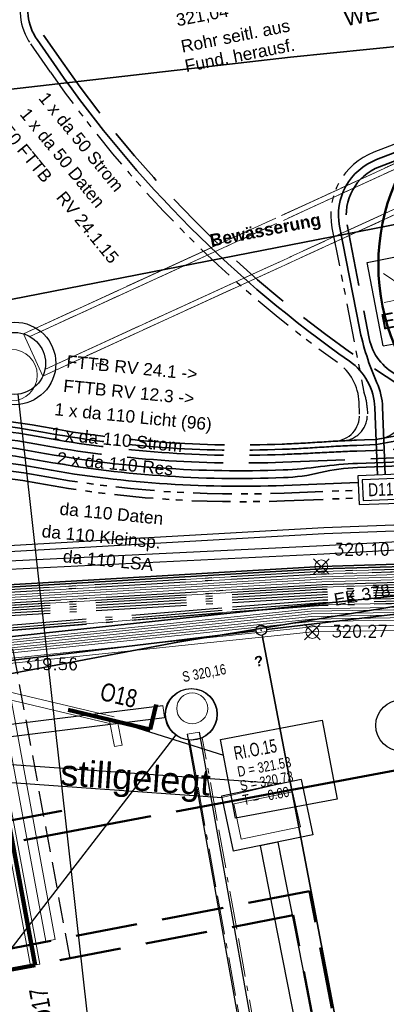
# Model space of a CAD drawing. Extents: x 3503752 to 3504470, y 5375172 to 5375556.
# Tile 15 of 77: x 3504236 to 3504243, y 5375383 to 5375403. Entities that reach past the tile are written whole.
import ezdxf

# ---------------------------------------------------------------- set-up
doc = ezdxf.new("R2010")
doc.units = 0
doc.header["$MEASUREMENT"] = 0
for name, pattern in [('1', [1.4, 0.5, -0.2, 0.5, -0.2]), ('2', [3.4, 1.2, -0.5, 1.2, -0.5]), ('202', [2.64, 1.75, -0.38, 0.13, -0.38]), ('203', [2.95, 1.5, -0.35, 0.25, -0.25, 0.25, -0.35]), ('211', [5, 3.75, -1.25]), ('237', [1.5, 0.75, -0.18, 0.13, -0.13, 0.13, -0.18]), ('239', [2.09, 0.75, -0.18, 0.75, -0.18, 0.05, -0.18]), ('38', [5.5, 4, -0.5, 0.5, -0.5]), ('4', [6, 2.5, -0.5, 2.5, -0.5]), ('85', [2.7501, 2.0001, -0.25, 0.25, -0.25])]:
    doc.linetypes.add(name, pattern=pattern)
for name, color, linetype in [('1WB_LICHT_KSR', 7, 'Continuous'), ('4WB_BESTAND_1_BA', 7, 'Continuous'), ('4WB_DB-KANAL', 7, 'Continuous'), ('4WB_G_LEITUNG', 7, 'Continuous'), ('4WB_KANALDECKEL', 7, 'Continuous'), ('4WB_KANALISATION', 7, 'Continuous'), ('4WB_WV_LEITUNG', 7, 'Continuous'), ('4WP_KANCAD', 7, 'Continuous'), ('_4WP_DB_KAB_ABBR', 7, 'Continuous'), ('_4WP_FW_PLANUN', 7, 'Continuous'), ('_4WP_GRABEN', 7, 'Continuous'), ('_4WP_KANAL_STILL', 7, 'Continuous'), ('_4WP_KANALISATIO', 7, 'Continuous'), ('_4WP_KANCAD', 7, 'Continuous'), ('_4WP_KANCAD-T', 7, 'Continuous'), ('_4WP_LICHT-KSR', 7, 'Continuous'), ('_4WP_LICHT-LAMPE', 7, 'Continuous'), ('_4WP_NEUEGRENZE', 7, 'Continuous'), ('_4WP_SCHNITTF_HR', 7, 'Continuous'), ('_4WP_STADT-DACH', 7, 'Continuous'), ('_4WP_STADT_BEW_S', 7, 'Continuous'), ('_4WP_STADT_DATEN', 7, 'Continuous'), ('_4WP_STADT_FTT3', 7, 'Continuous'), ('_4WP_STADT_KLEIN', 7, 'Continuous'), ('_4WP_STADT_LSA', 7, 'Continuous'), ('_4WP_STADT_RESER', 7, 'Continuous'), ('_4WP_STADT_SCHAD', 7, 'Continuous'), ('_4WP_STADT_STROM', 7, 'Continuous'), ('BHM_BAUM_NEU', 7, 'Continuous'), ('K_FLURSTUECKE', 7, 'Continuous'), ('K_GRENZEN', 7, 'Continuous'), ('PUNKTHOEHENATTDEF', 7, 'Continuous'), ('PUNKTNUMMERNATTDEF', 7, 'Continuous'), ('PUNKTSPEZIFIKATION', 7, 'Continuous'), ('V_FAHRBAHNRAND', 7, 'Continuous'), ('V_KS-STROM', 7, 'Continuous')]:
    doc.layers.add(name, color=color, linetype=linetype)
doc.styles.add('101', font='TXT', dxfattribs={"width": 0.7, "height": 0.26})
doc.styles.add('102', font='TXT', dxfattribs={"width": 0.8, "height": 0.2})
doc.styles.add('11', font='TXT', dxfattribs={"width": 0.8, "height": 0.25})
doc.styles.add('115', font='TXT', dxfattribs={"width": 0.8, "height": 0.2})
doc.styles.add('119', font='TXT', dxfattribs={"width": 0.6, "height": 0.16})
doc.styles.add('120', font='ARIALBD.TTF', dxfattribs={"height": 0.2})
doc.styles.add('121', font='ARIAL.TTF', dxfattribs={"height": 0.24})
doc.styles.add('136', font='ARIAL.TTF', dxfattribs={"height": 0.24})
doc.styles.add('179', font='ARIAL.TTF', dxfattribs={"height": 0.24})
doc.styles.add('313', font='ROMANS', dxfattribs={"height": 0.23})
doc.styles.add('387', font='ARIAL.TTF', dxfattribs={"height": 0.24})
doc.styles.add('399', font='ARIAL.TTF', dxfattribs={"height": 0.3})
doc.styles.add('404', font='ARIAL.TTF', dxfattribs={"height": 0.24})
doc.styles.add('407', font='TXT', dxfattribs={"width": 0.8, "height": 0.35})
doc.styles.add('412', font='ARIAL.TTF', dxfattribs={"height": 0.24})
doc.styles.add('416', font='ARIAL.TTF', dxfattribs={"height": 0.24})
doc.styles.add('450', font='ARIAL.TTF', dxfattribs={"height": 0.5})
doc.styles.add('507', font='TXT', dxfattribs={"width": 0.8, "height": 1.5})
doc.styles.add('525', font='ARIAL.TTF', dxfattribs={"height": 0.24})
doc.styles.add('535', font='ARIAL.TTF', dxfattribs={"height": 0.3})
doc.styles.add('536', font='ARIALBD.TTF', dxfattribs={"height": 0.24})

# ---------------------------------------------------------------- blocks, each defined once
blk = doc.blocks.new('STAND_VOTEX20')
at = {"color": 7, "linetype": 'Continuous', "lineweight": 13}
for p, q in [((1, 1), (-1, -1)), ((1, -1), (-1, 1))]:
    blk.add_line(p, q, dxfattribs=at)
blk.add_circle((0, 0), 0.833, dxfattribs=at)
blk = doc.blocks.new('WP_LP-1020')
at = {"color": 7, "linetype": 'Continuous', "lineweight": 25}
for p, q in [((-0.8253, 0.8253), (0.8253, 0.8253)), ((-0.8253, -0.8253), (-0.8253, 0.8253)), ((0.8253, -0.8253), (0.8253, 0.8253)), ((-0.8253, -0.8253), (0.8253, -0.8253))]:
    blk.add_line(p, q, dxfattribs=at)
at = {"color": 1, "linetype": 'Continuous', "lineweight": 13}
for p, q in [((0, 0.324962), (0, 0.649924)), ((0, 0.649924), (0, 0.324962)), ((-0.554739, 0.55475), (-0.229777, 0.229788)), ((0.229777, 0.229788), (0.554739, 0.55475)), ((0.229777, 0.229788), (0.554739, 0.55475)), ((-0.324962, 0), (-0.649924, 0)), ((-0.324962, 0), (-0.649924, 0)), ((0.324962, 0), (0.649924, 0)), ((-0.229777, -0.229777), (-0.554739, -0.554739)), ((-0.229777, -0.229777), (-0.554739, -0.554739)), ((0, -0.324962), (0, -0.649924)), ((0, -0.324962), (0, -0.649924)), ((0.229777, -0.229777), (0.554739, -0.554739)), ((0.229777, -0.229777), (0.554739, -0.554739))]:
    blk.add_line(p, q, dxfattribs=at)
at = {"color": 7, "linetype": 'Continuous', "lineweight": 25}
blk.add_circle((0, 0), 0.272749, dxfattribs=at)
blk = doc.blocks.new('PUNKT')
blk.add_point((0, 0))
at = {"layer": 'PUNKTHOEHENATTDEF', "linetype": 'Continuous', "flags": 1}
blk.add_attdef('PUNKTHOEHE', (1, -0.5), '', height=0.8, dxfattribs=at)
at = {"layer": 'PUNKTNUMMERNATTDEF', "linetype": 'Continuous', "flags": 1}
blk.add_attdef('PUNKTNUMMER', (1, 0.5), '', height=0.8, dxfattribs=at)
at = {"layer": 'PUNKTSPEZIFIKATION', "linetype": 'Continuous', "flags": 1}
blk.add_attdef('PUNKTSPEZIFIKATION', (1, -1.5), '', height=0.8, dxfattribs=at)
blk = doc.blocks.new('RUNDER_DECKEL')
at = {"color": 7, "linetype": 'Continuous', "lineweight": 13}
blk.add_circle((0.000004, 0), 0.5, dxfattribs=at)
blk = doc.blocks.new('10-VERMARKT')
at = {"color": 252, "linetype": 'Continuous', "lineweight": 25}
blk.add_circle((0, 0), 0.5, dxfattribs=at)

msp = doc.modelspace()

# ---------------------------------------------------------------- linework, layer by layer
at = {"layer": '1WB_LICHT_KSR', "color": 190, "linetype": 'Continuous', "lineweight": 35}
for points in [[(3504289.925, 5375399.287), (3504279.75, 5375397.277), (3504271.486, 5375395.777), (3504264.835, 5375394.647), (3504256.642, 5375393.197), (3504252.727, 5375392.627), (3504244.799, 5375391.987), (3504242.072, 5375391.907), (3504235.238, 5375391.507), (3504230.55, 5375390.907), (3504221.923, 5375389.277), (3504217.173, 5375388.547), (3504211.482, 5375387.747), (3504204.093, 5375386.637)], [(3504289.935, 5375399.238), (3504279.759, 5375397.228), (3504271.495, 5375395.728), (3504269.382, 5375395.369), (3504266.926, 5375394.951), (3504264.844, 5375394.598), (3504256.651, 5375393.148), (3504255.841, 5375393.03), (3504252.733, 5375392.577), (3504244.802, 5375391.937), (3504242.074, 5375391.857), (3504235.243, 5375391.457), (3504230.558, 5375390.858), (3504221.932, 5375389.228), (3504217.18, 5375388.497), (3504211.489, 5375387.698), (3504204.101, 5375386.588)]]:
    msp.add_lwpolyline(points, dxfattribs=at)
at = {"layer": '4WB_BESTAND_1_BA', "color": 250, "linetype": '202', "lineweight": 25}
for points in [[(3504289.945, 5375399.189), (3504279.77, 5375397.179), (3504271.502, 5375395.679), (3504264.853, 5375394.549), (3504256.66, 5375393.099), (3504255.848, 5375392.981), (3504252.739, 5375392.527), (3504244.805, 5375391.887), (3504242.076, 5375391.807), (3504235.248, 5375391.407), (3504230.566, 5375390.809), (3504221.941, 5375389.179), (3504217.187, 5375388.447), (3504211.496, 5375387.649), (3504204.109, 5375386.539)], [(3504289.955, 5375399.14), (3504279.78, 5375397.13), (3504271.51, 5375395.63), (3504264.862, 5375394.5), (3504256.669, 5375393.05), (3504255.855, 5375392.932), (3504252.745, 5375392.477), (3504244.808, 5375391.837), (3504242.078, 5375391.757), (3504235.253, 5375391.357), (3504230.574, 5375390.76), (3504221.95, 5375389.13), (3504217.194, 5375388.397), (3504211.503, 5375387.6), (3504204.117, 5375386.49)], [(3504204.149, 5375386.294), (3504211.531, 5375387.404), (3504217.222, 5375388.197), (3504221.986, 5375388.934), (3504230.606, 5375390.564), (3504235.273, 5375391.157), (3504242.086, 5375391.557), (3504244.82, 5375391.637), (3504252.769, 5375392.277), (3504255.883, 5375392.736), (3504256.705, 5375392.854), (3504264.898, 5375394.304), (3504271.542, 5375395.434), (3504279.82, 5375396.934), (3504289.391, 5375398.825)], [(3504290.005, 5375398.895), (3504279.83, 5375396.885), (3504271.55, 5375395.385), (3504264.907, 5375394.255), (3504256.714, 5375392.805), (3504255.89, 5375392.687), (3504252.775, 5375392.227), (3504244.823, 5375391.587), (3504242.088, 5375391.507), (3504235.278, 5375391.107), (3504230.614, 5375390.515), (3504221.995, 5375388.885), (3504217.229, 5375388.147), (3504211.538, 5375387.355), (3504204.157, 5375386.245)], [(3504290.015, 5375398.846), (3504279.84, 5375396.836), (3504271.558, 5375395.336), (3504264.916, 5375394.206), (3504256.723, 5375392.756), (3504255.897, 5375392.638), (3504252.781, 5375392.177), (3504244.826, 5375391.537), (3504242.09, 5375391.457), (3504235.283, 5375391.057), (3504230.622, 5375390.466), (3504222.004, 5375388.836), (3504217.236, 5375388.097), (3504211.545, 5375387.306), (3504204.165, 5375386.196)], [(3504290.035, 5375398.748), (3504279.86, 5375396.738), (3504271.574, 5375395.238), (3504264.934, 5375394.108), (3504256.741, 5375392.658), (3504255.911, 5375392.54), (3504252.793, 5375392.077), (3504244.832, 5375391.437), (3504242.094, 5375391.357), (3504235.293, 5375390.957), (3504230.638, 5375390.368), (3504222.022, 5375388.738), (3504217.25, 5375387.997), (3504211.559, 5375387.208), (3504204.181, 5375386.098)], [(3504289.991, 5375398.541), (3504279.465, 5375396.355), (3504271.621, 5375394.959), (3504266.14, 5375394.032), (3504264.977, 5375393.832), (3504256.781, 5375392.398), (3504255.438, 5375392.214), (3504252.81, 5375391.811), (3504250.356, 5375391.58), (3504246.963, 5375391.414), (3504244.84, 5375391.312), (3504242.098, 5375391.25), (3504240.148, 5375391.101), (3504235.324, 5375390.702), (3504230.603, 5375390.089), (3504222.042, 5375388.483), (3504221.738, 5375388.437), (3504217.291, 5375387.751), (3504211.545, 5375386.954), (3504203.624, 5375385.716)], [(3504289.42, 5375398.678), (3504279.85, 5375396.787), (3504271.566, 5375395.287), (3504264.925, 5375394.157), (3504256.732, 5375392.707), (3504255.904, 5375392.589), (3504252.787, 5375392.127), (3504244.829, 5375391.487), (3504242.092, 5375391.407), (3504235.288, 5375391.007), (3504230.63, 5375390.417), (3504222.013, 5375388.787), (3504217.243, 5375388.047), (3504211.552, 5375387.257), (3504204.173, 5375386.147)], [(3504290.045, 5375398.699), (3504279.87, 5375396.689), (3504271.582, 5375395.189), (3504264.943, 5375394.059), (3504256.75, 5375392.609), (3504255.918, 5375392.491), (3504252.799, 5375392.027), (3504244.835, 5375391.387), (3504242.096, 5375391.307), (3504235.298, 5375390.907), (3504230.646, 5375390.319), (3504222.031, 5375388.689), (3504217.257, 5375387.947), (3504211.566, 5375387.159), (3504204.189, 5375386.049)], [(3504290, 5375398.492), (3504279.474, 5375396.306), (3504271.63, 5375394.91), (3504266.148, 5375393.983), (3504264.986, 5375393.783), (3504256.79, 5375392.349), (3504255.446, 5375392.165), (3504252.816, 5375391.761), (3504250.36, 5375391.53), (3504246.965, 5375391.364), (3504244.842, 5375391.262), (3504242.1, 5375391.2), (3504240.152, 5375391.051), (3504235.329, 5375390.652), (3504230.611, 5375390.04), (3504222.051, 5375388.434), (3504217.298, 5375387.701), (3504211.553, 5375386.904), (3504203.631, 5375385.667)], [(3504290.009, 5375398.443), (3504279.483, 5375396.257), (3504271.639, 5375394.861), (3504266.156, 5375393.934), (3504264.995, 5375393.734), (3504256.799, 5375392.3), (3504255.454, 5375392.116), (3504252.822, 5375391.711), (3504250.364, 5375391.48), (3504246.967, 5375391.314), (3504244.844, 5375391.212), (3504242.102, 5375391.15), (3504240.156, 5375391.001), (3504235.334, 5375390.602), (3504230.619, 5375389.991), (3504222.06, 5375388.385), (3504221.753, 5375388.338), (3504217.305, 5375387.652), (3504211.56, 5375386.855), (3504203.637, 5375385.617)]]:
    msp.add_lwpolyline(points, dxfattribs=at)
at = {"layer": '4WB_BESTAND_1_BA', "color": 116, "linetype": 'Continuous', "lineweight": 13}
for points in [[(3504204.109, 5375386.54), (3504211.496, 5375387.65), (3504217.186, 5375388.446), (3504221.942, 5375389.18), (3504230.566, 5375390.81), (3504235.249, 5375391.407), (3504242.076, 5375391.807), (3504244.806, 5375391.887), (3504252.74, 5375392.526), (3504255.848, 5375392.982), (3504256.662, 5375393.1), (3504264.854, 5375394.55), (3504271.501, 5375395.679), (3504279.771, 5375397.179), (3504289.947, 5375399.189)], [(3504204.117, 5375386.491), (3504211.503, 5375387.601), (3504217.193, 5375388.396), (3504221.951, 5375389.131), (3504230.574, 5375390.761), (3504235.254, 5375391.357), (3504242.078, 5375391.757), (3504244.809, 5375391.837), (3504252.746, 5375392.476), (3504255.855, 5375392.933), (3504256.671, 5375393.051), (3504264.863, 5375394.501), (3504271.509, 5375395.63), (3504279.781, 5375397.13), (3504289.957, 5375399.14)], [(3504204.125, 5375386.442), (3504211.51, 5375387.552), (3504217.2, 5375388.346), (3504221.96, 5375389.082), (3504230.582, 5375390.712), (3504235.259, 5375391.307), (3504242.08, 5375391.707), (3504244.812, 5375391.787), (3504252.752, 5375392.426), (3504255.862, 5375392.884), (3504256.68, 5375393.002), (3504264.872, 5375394.452), (3504271.517, 5375395.581), (3504279.791, 5375397.081), (3504289.967, 5375399.091)], [(3504289.983, 5375398.993), (3504279.809, 5375396.983), (3504271.535, 5375395.483), (3504264.888, 5375394.352), (3504256.694, 5375392.902), (3504255.876, 5375392.784), (3504252.762, 5375392.328), (3504244.816, 5375391.687), (3504242.084, 5375391.607), (3504235.267, 5375391.207), (3504230.598, 5375390.612), (3504221.976, 5375388.982), (3504217.216, 5375388.248), (3504211.524, 5375387.452), (3504204.141, 5375386.342)], [(3504289.993, 5375398.944), (3504279.819, 5375396.934), (3504271.543, 5375395.434), (3504264.897, 5375394.303), (3504256.703, 5375392.853), (3504255.883, 5375392.735), (3504252.768, 5375392.278), (3504244.819, 5375391.637), (3504242.086, 5375391.557), (3504235.272, 5375391.157), (3504230.606, 5375390.563), (3504221.985, 5375388.933), (3504217.223, 5375388.198), (3504211.531, 5375387.403), (3504204.149, 5375386.293)], [(3504290.003, 5375398.895), (3504279.829, 5375396.885), (3504271.551, 5375395.385), (3504264.906, 5375394.254), (3504256.712, 5375392.804), (3504255.89, 5375392.686), (3504252.774, 5375392.228), (3504244.822, 5375391.587), (3504242.088, 5375391.507), (3504235.277, 5375391.107), (3504230.614, 5375390.514), (3504221.994, 5375388.884), (3504217.23, 5375388.148), (3504211.538, 5375387.354), (3504204.157, 5375386.244)]]:
    msp.add_lwpolyline(points, dxfattribs=at)
at = {"layer": '4WB_BESTAND_1_BA', "color": 251, "linetype": 'Continuous', "lineweight": 13}
for points in [[(3504289.965, 5375399.091), (3504279.79, 5375397.081), (3504271.518, 5375395.581), (3504264.871, 5375394.451), (3504256.678, 5375393.001), (3504255.862, 5375392.883), (3504252.751, 5375392.427), (3504244.811, 5375391.787), (3504242.08, 5375391.707), (3504235.258, 5375391.307), (3504230.582, 5375390.711), (3504221.959, 5375389.081), (3504217.201, 5375388.347), (3504211.51, 5375387.551), (3504204.125, 5375386.441)], [(3504289.975, 5375399.042), (3504279.8, 5375397.032), (3504271.526, 5375395.532), (3504264.88, 5375394.402), (3504256.687, 5375392.952), (3504255.869, 5375392.834), (3504252.757, 5375392.377), (3504244.814, 5375391.737), (3504242.082, 5375391.657), (3504235.263, 5375391.257), (3504230.59, 5375390.662), (3504221.968, 5375389.032), (3504217.208, 5375388.297), (3504211.517, 5375387.502), (3504204.133, 5375386.392)], [(3504204.141, 5375386.343), (3504211.524, 5375387.453), (3504217.215, 5375388.247), (3504221.977, 5375388.983), (3504230.598, 5375390.613), (3504235.268, 5375391.207), (3504242.084, 5375391.607), (3504244.817, 5375391.687), (3504252.763, 5375392.327), (3504255.876, 5375392.785), (3504256.696, 5375392.903), (3504264.889, 5375394.353), (3504271.534, 5375395.483), (3504279.81, 5375396.983), (3504289.985, 5375398.993)]]:
    msp.add_lwpolyline(points, dxfattribs=at)
at = {"layer": '4WB_BESTAND_1_BA', "color": 35, "linetype": 'Continuous', "lineweight": 13}
msp.add_lwpolyline([(3504290.006, 5375398.452), (3504279.481, 5375396.266), (3504271.636, 5375394.87), (3504266.153, 5375393.943), (3504264.992, 5375393.743), (3504256.797, 5375392.31), (3504255.453, 5375392.126), (3504252.82, 5375391.721), (3504250.362, 5375391.49), (3504246.967, 5375391.324), (3504244.845, 5375391.222), (3504242.102, 5375391.16), (3504240.156, 5375391.011), (3504235.333, 5375390.612), (3504230.617, 5375390.001), (3504222.057, 5375388.394), (3504221.751, 5375388.348), (3504217.304, 5375387.662), (3504211.559, 5375386.865), (3504203.637, 5375385.627)], dxfattribs=at)
at = {"layer": '4WB_BESTAND_1_BA', "color": 7, "linetype": 'Continuous', "lineweight": 13}
for points in [[(3504199.491, 5375383.728), (3504199.697, 5375383.753), (3504201.322, 5375384), (3504201.83, 5375384.186), (3504202.9, 5375385.011), (3504203.51, 5375385.326), (3504204.249, 5375385.439), (3504211.54, 5375386.65), (3504217.338, 5375387.455), (3504222.071, 5375388.178), (3504230.575, 5375389.76), (3504235.795, 5375390.455), (3504241.871, 5375391.087), (3504249.888, 5375391.219), (3504250.343, 5375391.227), (3504252.834, 5375391.496), (3504255.485, 5375391.914), (3504256.072, 5375392.009), (3504266.189, 5375393.759), (3504272.259, 5375394.779), (3504278.59, 5375395.87), (3504290.084, 5375397.802), (3504290.103, 5375397.804)], [(3504290.109, 5375397.754), (3504290.091, 5375397.752), (3504278.598, 5375395.821), (3504272.267, 5375394.73), (3504266.197, 5375393.71), (3504256.081, 5375391.96), (3504255.493, 5375391.865), (3504252.841, 5375391.446), (3504250.346, 5375391.177), (3504249.889, 5375391.169), (3504241.874, 5375391.037), (3504235.801, 5375390.405), (3504230.583, 5375389.711), (3504222.08, 5375388.129), (3504217.345, 5375387.405), (3504211.548, 5375386.601), (3504204.257, 5375385.39), (3504203.526, 5375385.278), (3504202.927, 5375384.969), (3504201.854, 5375384.142), (3504201.335, 5375383.951), (3504199.704, 5375383.703), (3504199.497, 5375383.678)], [(3504199.503, 5375383.628), (3504199.711, 5375383.653), (3504201.348, 5375383.902), (3504201.878, 5375384.098), (3504202.954, 5375384.927), (3504203.542, 5375385.23), (3504204.265, 5375385.341), (3504211.556, 5375386.552), (3504217.352, 5375387.355), (3504222.089, 5375388.08), (3504230.591, 5375389.662), (3504235.807, 5375390.355), (3504241.877, 5375390.987), (3504249.89, 5375391.119), (3504250.349, 5375391.127), (3504252.848, 5375391.396), (3504255.501, 5375391.816), (3504256.09, 5375391.911), (3504266.205, 5375393.661), (3504272.275, 5375394.681), (3504278.606, 5375395.772), (3504290.098, 5375397.702), (3504290.115, 5375397.704)], [(3504199.509, 5375383.578), (3504199.718, 5375383.603), (3504201.361, 5375383.853), (3504201.903, 5375384.054), (3504202.981, 5375384.885), (3504203.558, 5375385.182), (3504204.273, 5375385.292), (3504211.564, 5375386.503), (3504217.359, 5375387.305), (3504222.098, 5375388.031), (3504230.599, 5375389.613), (3504235.813, 5375390.305), (3504241.88, 5375390.937), (3504249.891, 5375391.069), (3504250.352, 5375391.077), (3504252.855, 5375391.346), (3504255.509, 5375391.767), (3504256.099, 5375391.862), (3504266.213, 5375393.612), (3504272.283, 5375394.632), (3504278.614, 5375395.723), (3504290.105, 5375397.652), (3504290.121, 5375397.654)], [(3504290.127, 5375397.604), (3504290.112, 5375397.603), (3504278.622, 5375395.674), (3504272.291, 5375394.583), (3504266.221, 5375393.563), (3504256.108, 5375391.813), (3504255.517, 5375391.718), (3504252.862, 5375391.296), (3504250.355, 5375391.027), (3504249.892, 5375391.019), (3504241.883, 5375390.887), (3504235.819, 5375390.255), (3504230.607, 5375389.564), (3504222.107, 5375387.982), (3504217.366, 5375387.255), (3504211.572, 5375386.454), (3504204.281, 5375385.243), (3504203.574, 5375385.134), (3504203.008, 5375384.843), (3504201.928, 5375384.01), (3504201.374, 5375383.804), (3504199.725, 5375383.553), (3504199.515, 5375383.528)], [(3504290.13, 5375397.554), (3504290.118, 5375397.553), (3504278.63, 5375395.625), (3504272.299, 5375394.534), (3504266.229, 5375393.514), (3504256.117, 5375391.764), (3504255.525, 5375391.669), (3504252.869, 5375391.246), (3504250.358, 5375390.977), (3504249.893, 5375390.969), (3504241.886, 5375390.837), (3504235.825, 5375390.205), (3504230.615, 5375389.515), (3504222.116, 5375387.933), (3504217.373, 5375387.205), (3504211.58, 5375386.405), (3504204.289, 5375385.194), (3504203.59, 5375385.086), (3504203.035, 5375384.801), (3504201.953, 5375383.966), (3504201.387, 5375383.755), (3504199.732, 5375383.503), (3504199.521, 5375383.478)], [(3504290.093, 5375397.326), (3504279.225, 5375395.606), (3504272.316, 5375394.435), (3504266.246, 5375393.415), (3504256.134, 5375391.665), (3504255.541, 5375391.57), (3504252.882, 5375391.147), (3504250.364, 5375390.877), (3504249.895, 5375390.869), (3504241.892, 5375390.737), (3504235.837, 5375390.106), (3504230.631, 5375389.416), (3504222.134, 5375387.835), (3504217.387, 5375387.106), (3504211.595, 5375386.306), (3504204.305, 5375385.095)], [(3504290.1, 5375397.277), (3504279.233, 5375395.557), (3504272.324, 5375394.386), (3504266.254, 5375393.366), (3504256.143, 5375391.616), (3504255.549, 5375391.521), (3504252.889, 5375391.097), (3504250.369, 5375390.827), (3504249.897, 5375390.769), (3504241.898, 5375390.637), (3504235.849, 5375390.007), (3504230.647, 5375389.317), (3504222.152, 5375387.737), (3504217.401, 5375387.007), (3504211.61, 5375386.207), (3504204.326, 5375384.997)]]:
    msp.add_lwpolyline(points, dxfattribs=at)
at = {"layer": '4WB_DB-KANAL', "color": 7, "linetype": 'Continuous', "lineweight": 25}
for p, q in [((3504230.654, 5375388.181), (3504239.004, 5375389.21)), ((3504230.683, 5375387.95), (3504239.033, 5375388.979)), ((3504239.473, 5375388.654), (3504242.947, 5375369.206)), ((3504239.709, 5375388.697), (3504243.183, 5375369.248))]:
    msp.add_line(p, q, dxfattribs=at)
at = {"layer": '4WB_DB-KANAL', "color": 7, "linetype": 'Continuous', "lineweight": 13}
for p, q in [((3504239.033, 5375388.979), (3504239.004, 5375389.21)), ((3504239.709, 5375388.697), (3504239.473, 5375388.654))]:
    msp.add_line(p, q, dxfattribs=at)
at = {"layer": '4WB_DB-KANAL', "color": 7, "linetype": 'Continuous', "lineweight": 25}
for centre in [(3504239.551, 5375389.041), (3504243.626, 5375388.825)]:
    msp.add_circle(centre, 0.5, dxfattribs=at)
at = {"layer": '4WB_G_LEITUNG', "color": 6, "linetype": 'Continuous', "lineweight": 25}
for points in [[(3504246.974, 5375392.842), (3504246.699, 5375392.832), (3504242.119, 5375392.652), (3504234.771, 5375392.232), (3504230.382, 5375391.911), (3504223.206, 5375390.27), (3504222.992, 5375390.221), (3504211.033, 5375388.771), (3504204.936, 5375387.641), (3504199.237, 5375386.48), (3504187.555, 5375384.021), (3504175.855, 5375381.951), (3504164.039, 5375379.701), (3504152.23, 5375377.371), (3504140.423, 5375375.161), (3504134.932, 5375373.991), (3504133.701, 5375373.851), (3504132.546, 5375373.671), (3504120.984, 5375371.601), (3504109.253, 5375369.351), (3504103.161, 5375368.172), (3504097.397, 5375368.821), (3504085.494, 5375370.661)], [(3504085.477, 5375370.552), (3504097.382, 5375368.712), (3504103.166, 5375368.061), (3504109.274, 5375369.243), (3504121.004, 5375371.493), (3504132.565, 5375373.562), (3504133.716, 5375373.742), (3504134.949, 5375373.882), (3504140.444, 5375375.053), (3504152.251, 5375377.263), (3504164.06, 5375379.593), (3504175.875, 5375381.843), (3504187.576, 5375383.913), (3504199.26, 5375386.373), (3504204.957, 5375387.533), (3504211.05, 5375388.662), (3504223.011, 5375390.112), (3504223.231, 5375390.163), (3504230.399, 5375391.802), (3504234.778, 5375392.122), (3504242.124, 5375392.542), (3504246.704, 5375392.722), (3504246.978, 5375392.732)]]:
    msp.add_lwpolyline(points, dxfattribs=at)
at = {"layer": '4WB_KANALDECKEL', "color": 7, "linetype": 'Continuous', "lineweight": 13}
msp.add_circle((3504239.572, 5375389.156), 0.3, dxfattribs=at)
at = {"layer": '4WB_KANALISATION', "color": 7, "linetype": '85', "lineweight": 18}
for p, q in [((3504236.305, 5375396.416), (3504263.43, 5375408.861)), ((3504236.429, 5375396.362), (3504263.414, 5375408.743)), ((3504236.721, 5375395.726), (3504263.706, 5375408.107)), ((3504236.68, 5375395.597), (3504263.805, 5375408.043))]:
    msp.add_line(p, q, dxfattribs=at)
at = {"layer": '4WB_KANALISATION', "color": 7, "linetype": 'Continuous', "lineweight": 13}
msp.add_line((3504236.305, 5375396.416), (3504236.68, 5375395.597), dxfattribs=at)
at = {"layer": '4WB_KANALISATION', "color": 7, "linetype": 'Continuous', "lineweight": 25}
for radius in [0.8, 0.6]:
    msp.add_circle((3504236.132, 5375395.841, 316.94), radius, dxfattribs=at)
at = {"layer": '4WB_WV_LEITUNG', "color": 4, "linetype": 'Continuous', "lineweight": 25}
for points in [[(3504246.932, 5375392.567), (3504242.11, 5375392.307), (3504234.963, 5375391.956), (3504230.461, 5375391.626), (3504223.287, 5375390.015), (3504222.861, 5375389.959), (3504211.316, 5375388.436), (3504205.668, 5375387.415), (3504205.21, 5375387.296), (3504204.664, 5375387.154)], [(3504246.941, 5375392.407), (3504242.119, 5375392.147), (3504234.972, 5375391.797), (3504230.484, 5375391.467), (3504223.315, 5375389.858), (3504222.882, 5375389.8), (3504211.341, 5375388.278), (3504205.703, 5375387.258), (3504205.251, 5375387.141), (3504204.705, 5375386.999)]]:
    msp.add_lwpolyline(points, dxfattribs=at)
at = {"layer": '4WP_KANCAD', "color": 7, "linetype": '38', "lineweight": 18}
for p, q in [((3504236.305, 5375396.416), (3504263.43, 5375408.861)), ((3504236.429, 5375396.362), (3504263.414, 5375408.743)), ((3504236.721, 5375395.726), (3504263.706, 5375408.107)), ((3504236.68, 5375395.597), (3504263.805, 5375408.043))]:
    msp.add_line(p, q, dxfattribs=at)
at = {"layer": '4WP_KANCAD', "color": 7, "linetype": 'Continuous', "lineweight": 18}
for radius in [0.8, 0.6]:
    msp.add_circle((3504236.132, 5375395.841, 316.94), radius, dxfattribs=at)
at = {"layer": '_4WP_DB_KAB_ABBR', "color": 250, "linetype": 'Continuous', "lineweight": 25}
for p, q in [((3504226.81, 5375388.733), (3504241.297, 5375387.697)), ((3504226.81, 5375388.733), (3504241.297, 5375387.697)), ((3504226.874, 5375388.377), (3504240.148, 5375387.428)), ((3504226.874, 5375388.377), (3504240.148, 5375387.428)), ((3504241.684, 5375387.777), (3504240.142, 5375387.457)), ((3504241.684, 5375387.777), (3504240.142, 5375387.457)), ((3504241.684, 5375387.777), (3504241.906, 5375386.706)), ((3504241.684, 5375387.777), (3504241.906, 5375386.706)), ((3504240.142, 5375387.457), (3504240.365, 5375386.386)), ((3504240.142, 5375387.457), (3504240.365, 5375386.386)), ((3504241.906, 5375386.706), (3504240.365, 5375386.386)), ((3504241.906, 5375386.706), (3504240.365, 5375386.386)), ((3504241.231, 5375386.565), (3504244.119, 5375371.906)), ((3504241.231, 5375386.565), (3504244.119, 5375371.906)), ((3504240.888, 5375386.494), (3504243.773, 5375371.852)), ((3504240.888, 5375386.494), (3504243.773, 5375371.852))]:
    msp.add_line(p, q, dxfattribs=at)
at = {"layer": '_4WP_DB_KAB_ABBR', "color": 7, "linetype": 'Continuous', "lineweight": 13}
for p, q in [((3504241.297, 5375387.697), (3504240.148, 5375387.428)), ((3504241.297, 5375387.697), (3504240.148, 5375387.428)), ((3504240.888, 5375386.494), (3504241.231, 5375386.565)), ((3504240.888, 5375386.494), (3504241.231, 5375386.565))]:
    msp.add_line(p, q, dxfattribs=at)
at = {"layer": '_4WP_DB_KAB_ABBR', "color": 30, "linetype": 'Continuous', "lineweight": 35}
msp.add_lwpolyline([(3504420.495, 5375403.732), (3504413.655, 5375409.988), (3504406.374, 5375416.834), (3504397.001, 5375418.41), (3504393.783, 5375418.578), (3504390.83, 5375418.449), (3504388.983, 5375418.2), (3504379.708, 5375416.47), (3504376.134, 5375415.794), (3504359.728, 5375412.447), (3504332.005, 5375407.355), (3504301.486, 5375401.403), (3504264.232, 5375394.56), (3504239.291, 5375390.439), (3504216.767, 5375386.186), (3504199.66, 5375382.96), (3504171.801, 5375377.8)], dxfattribs=at)
at = {"layer": '_4WP_FW_PLANUN', "color": 7, "linetype": 'Continuous', "lineweight": 18}
msp.add_line((3504236.918, 5375384.677), (3504228.622, 5375429.588), dxfattribs=at)
at = {"layer": '_4WP_FW_PLANUN', "color": 7, "linetype": 'Continuous', "lineweight": 13}
for p, q in [((3504236.918, 5375384.677), (3504236.741, 5375384.644)), ((3504236.62, 5375384.2), (3504236.443, 5375384.166))]:
    msp.add_line(p, q, dxfattribs=at)
at = {"layer": '_4WP_FW_PLANUN', "color": 7, "linetype": 'Continuous', "lineweight": 18}
for points in [[(3504236.443, 5375384.166), (3504229.13, 5375423.758), (3504228.011, 5375429.815), (3504226.388, 5375429.516), (3504226.347, 5375429.74), (3504226.524, 5375429.772), (3504226.532, 5375429.725), (3504228.155, 5375430.025)], [(3504236.62, 5375384.2), (3504229.307, 5375423.791), (3504228.155, 5375430.025)], [(3504236.741, 5375384.644), (3504228.478, 5375429.378), (3504226.855, 5375429.079), (3504226.814, 5375429.302), (3504226.991, 5375429.335), (3504227, 5375429.288), (3504228.622, 5375429.588)]]:
    msp.add_lwpolyline(points, dxfattribs=at)
at = {"layer": '_4WP_FW_PLANUN', "color": 1, "linetype": '203', "lineweight": 50}
msp.add_lwpolyline([(3504232.187, 5375386.814), (3504235.477, 5375387.422), (3504235.574, 5375386.9), (3504237.181, 5375387.197)], dxfattribs=at)
at = {"layer": '_4WP_FW_PLANUN', "color": 40, "linetype": '2', "lineweight": 50}
for points in [[(3504246.695, 5375382.463), (3504242.6, 5375381.675), (3504241.841, 5375385.615), (3504231.23, 5375383.571)], [(3504246.77, 5375382.071), (3504242.283, 5375381.206), (3504241.524, 5375385.146), (3504231.306, 5375383.178)]]:
    msp.add_lwpolyline(points, dxfattribs=at)
at = {"layer": '_4WP_GRABEN', "color": 21, "linetype": '1', "lineweight": 25}
msp.add_line((3504237.21, 5375384.309), (3504229.705, 5375424.937), dxfattribs=at)
at = {"layer": '_4WP_KANALISATIO', "color": 7, "linetype": 'Continuous', "lineweight": 13}
for p, q in [((3504238.119, 5375388.936), (3504237.972, 5375388.908)), ((3504238.066, 5375388.417), (3504238.213, 5375388.445))]:
    msp.add_line(p, q, dxfattribs=at)
at = {"layer": '_4WP_KANALISATIO', "color": 1, "linetype": 'Continuous', "lineweight": 18}
for p, q in [((3504238.066, 5375388.417), (3504237.972, 5375388.908)), ((3504238.213, 5375388.445), (3504238.119, 5375388.936))]:
    msp.add_line(p, q, dxfattribs=at)
at = {"layer": '_4WP_KANCAD', "color": 7, "linetype": '239', "lineweight": 18}
for points in [[(3504236.68, 5375395.597), (3504263.805, 5375408.043), (3504263.43, 5375408.861), (3504236.305, 5375396.416)], [(3504236.721, 5375395.726), (3504263.706, 5375408.107), (3504263.414, 5375408.743), (3504236.429, 5375396.362)], [(3504243.248, 5375369.215), (3504239.767, 5375388.587), (3504239.521, 5375388.542), (3504243.002, 5375369.17)]]:
    msp.add_lwpolyline(points, dxfattribs=at)
at = {"layer": '_4WP_KANCAD', "color": 1, "linetype": 'Continuous', "lineweight": 18}
msp.add_lwpolyline([(3504238.062, 5375388.995), (3504230.55, 5375390.778), (3504230.516, 5375390.632), (3504238.028, 5375388.849)], dxfattribs=at)
at = {"layer": '_4WP_KANCAD', "color": 7, "linetype": 'Continuous', "lineweight": 25}
for centre, radius in [((3504236.132, 5375395.841, 316.94), 0.8), ((3504236.132, 5375395.841, 316.94), 0.6), ((3504239.558, 5375389.041), 0.5)]:
    msp.add_circle(centre, radius, dxfattribs=at)
at = {"layer": '_4WP_KANCAD-T', "color": 7, "linetype": 'Continuous', "lineweight": 25}
for p, q in [((3504236.198, 5375395.245), (3504238.155, 5375377.688)), ((3504239.253, 5375388.645), (3504228.05, 5375374.104))]:
    msp.add_line(p, q, dxfattribs=at)
at = {"layer": '_4WP_KANCAD-T', "color": 1, "linetype": 'Continuous', "lineweight": 25}
msp.add_line((3504238.045, 5375388.922), (3504240.181, 5375388.247), dxfattribs=at)
at = {"layer": '_4WP_KANCAD-T', "color": 7, "linetype": 'Continuous', "lineweight": 18}
msp.add_lwpolyline([(3504240.123, 5375388.552), (3504242.088, 5375388.925), (3504242.377, 5375387.398), (3504240.412, 5375387.025), (3504240.123, 5375388.552)], dxfattribs=at)
at = {"layer": '_4WP_KANCAD-T', "color": 1, "linetype": 'Continuous', "lineweight": 25}
msp.add_lwpolyline([(3504240.123, 5375388.552), (3504242.088, 5375388.925), (3504242.377, 5375387.398), (3504240.412, 5375387.025), (3504240.123, 5375388.552)], dxfattribs=at)
at = {"layer": '_4WP_LICHT-KSR', "color": 190, "linetype": '1', "lineweight": 35}
msp.add_line((3504242.761, 5375394.143), (3504243.92, 5375394.188), dxfattribs=at)
at = {"layer": '_4WP_LICHT-KSR', "color": 190, "linetype": '2', "lineweight": 35}
for points in [[(3504233.09, 5375394.598, -0.06559), (3504236.66, 5375394.412)], [(3504236.66, 5375394.412, 0.027789), (3504238.982, 5375394.115)], [(3504242.042, 5375394.11, -0.003472), (3504242.761, 5375394.143)], [(3504238.982, 5375394.115, 0.027783), (3504241.323, 5375394.076)], [(3504241.323, 5375394.076, 0.003473), (3504242.042, 5375394.11)]]:
    msp.add_lwpolyline(points, format="xyb", dxfattribs=at)
at = {"layer": '_4WP_NEUEGRENZE', "color": 7, "linetype": '4', "lineweight": 50}
msp.add_lwpolyline([(3504100.614, 5375362.972), (3504146.062, 5375371.536), (3504145.468, 5375374.709), (3504168.883, 5375379.145), (3504169.469, 5375376.032), (3504232.869, 5375388.699), (3504233.364, 5375386.05), (3504241.5, 5375387.58), (3504267.489, 5375392.467), (3504286.796, 5375396.097), (3504304.757, 5375399.475), (3504315.022, 5375401.405)], dxfattribs=at)
at = {"layer": '_4WP_SCHNITTF_HR', "color": 92, "linetype": '211', "lineweight": 100}
for points in [[(3504238.873, 5375389.229), (3504238.755, 5375388.744), (3504237.173, 5375389.128)], [(3504236.04, 5375384.091), (3504236.531, 5375384.182), (3504235.918, 5375387.505)]]:
    msp.add_lwpolyline(points, dxfattribs=at)
at = {"layer": '_4WP_STADT_BEW_S', "color": 142, "linetype": 'Continuous', "lineweight": 35}
msp.add_lwpolyline([(3504222.981, 5375393.64), (3504224.944, 5375394.024, 0.073684), (3504225.322, 5375394.158), (3504227.608, 5375395.369, -0.07369), (3504227.986, 5375395.503), (3504250.901, 5375399.983), (3504252.273, 5375399.594), (3504264.237, 5375401.871)], format="xyb", dxfattribs=at)
at = {"layer": '_4WP_STADT_DATEN', "color": 7, "linetype": 'Continuous', "lineweight": 35}
for points in [[(3504243.16, 5375393.678), (3504243.108, 5375394.985, 0.234153), (3504242.619, 5375395.882, -0.088035), (3504236.949, 5375401.571), (3504236.568, 5375402.118, -0.543975), (3504237.204, 5375403.672), (3504237.66, 5375403.758)], [(3504245.73, 5375401.939), (3504245.753, 5375401.69, -0.323573), (3504245.068, 5375400.53), (3504243.142, 5375399.792, 0.364197), (3504242.425, 5375398.498), (3504242.809, 5375396.524, 0.053752), (3504243.148, 5375395.467, -0.094757), (3504243.259, 5375394.991), (3504243.31, 5375393.684)], [(3504242.785, 5375393.533), (3504241.346, 5375393.477, -0.055618), (3504236.551, 5375393.822, 0.091659), (3504231.793, 5375393.823), (3504227.417, 5375393.014)]]:
    msp.add_lwpolyline(points, format="xyb", dxfattribs=at)
at = {"layer": '_4WP_STADT_FTT3', "color": 1, "linetype": '237', "lineweight": 25}
for points in [[(3504242.333, 5375394.336, 0.414213), (3504242.813, 5375394.856), (3504242.804, 5375395.088, 0.232088), (3504242.385, 5375395.863, -0.086061), (3504236.826, 5375401.485), (3504236.445, 5375402.033, -0.543975), (3504237.176, 5375403.82), (3504237.633, 5375403.906)], [(3504245.581, 5375401.925), (3504245.604, 5375401.676, -0.322665), (3504245.011, 5375400.669), (3504243.089, 5375399.932, 0.364197), (3504242.278, 5375398.47), (3504242.898, 5375395.286, -0.078577), (3504242.959, 5375394.979), (3504242.963, 5375394.861, -0.414214), (3504242.483, 5375394.342)], [(3504243.242, 5375394.388, 0.272347), (3504243.626, 5375394.719, -0.076266), (3504243.745, 5375394.947, 0.209226), (3504243.947, 5375395.847), (3504243.852, 5375396.332)]]:
    msp.add_lwpolyline(points, format="xyb", dxfattribs=at)
at = {"layer": '_4WP_STADT_FTT3', "color": 1, "linetype": '2', "lineweight": 35}
for points in [[(3504243.908, 5375394.508), (3504243.13, 5375394.368), (3504242.905, 5375394.359), (3504242.753, 5375394.353, 0.006944), (3504242.034, 5375394.315, -0.006945), (3504241.315, 5375394.276, -0.027783), (3504238.996, 5375394.314, -0.027789), (3504236.696, 5375394.609, 0.06559), (3504233.074, 5375394.797, -0.111569), (3504232.325, 5375394.905, 0.137889), (3504231.581, 5375394.973), (3504229.328, 5375394.557, 0.044908), (3504228.845, 5375394.422, -0.044912), (3504228.361, 5375394.287), (3504227.417, 5375394.113, 0.055858), (3504226.859, 5375393.943, -0.055863), (3504226.3, 5375393.774), (3504223.777, 5375393.308), (3504210.732, 5375390.241, -0.035613), (3504209.63, 5375390.063, 0.027439), (3504208.524, 5375389.904), (3504206.909, 5375389.579, -0.047431)], [(3504206.928, 5375389.481, 0.002534), (3504208.545, 5375389.806, -0.029342), (3504209.65, 5375389.967, 0.036251), (3504210.753, 5375390.143), (3504223.797, 5375393.21), (3504226.318, 5375393.676, 0.055863), (3504226.877, 5375393.845, -0.055858), (3504227.435, 5375394.014), (3504228.379, 5375394.189, 0.044912), (3504228.863, 5375394.324, -0.044908), (3504229.346, 5375394.459), (3504231.599, 5375394.875, -0.138749), (3504232.338, 5375394.806, 0.112438), (3504233.082, 5375394.697, -0.06559), (3504236.678, 5375394.51, 0.027789), (3504238.989, 5375394.214, 0.027783), (3504241.319, 5375394.176, 0.006944), (3504242.038, 5375394.215, -0.006944), (3504242.757, 5375394.253), (3504243.141, 5375394.268), (3504243.912, 5375394.408)]]:
    msp.add_lwpolyline(points, format="xyb", dxfattribs=at)
at = {"layer": '_4WP_STADT_KLEIN', "color": 3, "linetype": '237', "lineweight": 35}
msp.add_lwpolyline([(3504227.93, 5375392.987, 0.039937), (3504228.429, 5375393.039), (3504231.822, 5375393.665, -0.091477), (3504236.612, 5375393.666, 0.055435), (3504241.352, 5375393.327), (3504242.791, 5375393.384)], format="xyb", dxfattribs=at)
at = {"layer": '_4WP_STADT_LSA', "color": 7, "linetype": '237', "lineweight": 35}
msp.add_lwpolyline([(3504227.951, 5375392.874, 0.074578), (3504228.456, 5375392.891), (3504231.85, 5375393.518, -0.091477), (3504236.585, 5375393.519, 0.055435), (3504241.358, 5375393.177), (3504242.797, 5375393.234)], format="xyb", dxfattribs=at)
at = {"layer": '_4WP_STADT_RESER', "color": 7, "linetype": 'Continuous', "lineweight": 35}
msp.add_line((3504242.771, 5375393.903), (3504243.93, 5375393.949), dxfattribs=at)
for points in [[(3504233.12, 5375394.299, -0.065462), (3504236.605, 5375394.117)], [(3504243.933, 5375393.869), (3504242.774, 5375393.823, 0.048496), (3504242.057, 5375393.725, -0.0485), (3504241.34, 5375393.627, -0.027783), (3504238.95, 5375393.666, -0.027789), (3504236.578, 5375393.969, 0.065462), (3504233.132, 5375394.15, -0.065449), (3504232.427, 5375394.186, 0.091652), (3504231.726, 5375394.187), (3504229.473, 5375393.77, -0.034956), (3504228.975, 5375393.714)], [(3504236.605, 5375394.117, 0.027789), (3504238.96, 5375393.815)], [(3504238.96, 5375393.815, 0.027783), (3504241.335, 5375393.777)], [(3504241.335, 5375393.777, 0.024292), (3504242.053, 5375393.84)], [(3504242.053, 5375393.84, -0.024291), (3504242.771, 5375393.903)]]:
    msp.add_lwpolyline(points, format="xyb", dxfattribs=at)
at = {"layer": '_4WP_STADT_SCHAD', "color": 7, "linetype": 'Continuous', "lineweight": 25}
for points in [[(3504242.78, 5375393.663), (3504242.802, 5375393.104), (3504243.761, 5375393.141), (3504243.739, 5375393.701), (3504242.78, 5375393.663)], [(3504242.863, 5375393.587), (3504242.879, 5375393.187), (3504243.678, 5375393.218), (3504243.663, 5375393.618), (3504242.863, 5375393.587)]]:
    msp.add_lwpolyline(points, dxfattribs=at)
at = {"layer": '_4WP_STADT_STROM', "color": 3, "linetype": '2', "lineweight": 35}
for points in [[(3504244.096, 5375394.293), (3504244.001, 5375394.783, 0.205793), (3504243.556, 5375395.436, -0.099334), (3504237.073, 5375401.657), (3504236.691, 5375402.204, -0.543974), (3504237.232, 5375403.525), (3504237.688, 5375403.611)], [(3504245.879, 5375401.953), (3504245.902, 5375401.704, -0.324319), (3504245.124, 5375400.391), (3504243.196, 5375399.652, 0.364197), (3504242.572, 5375398.527), (3504243.001, 5375396.323, 0.232518), (3504243.535, 5375395.62), (3504243.564, 5375395.605, -0.224929), (3504244.148, 5375394.812), (3504244.244, 5375394.321)], [(3504228.934, 5375393.94, -0.034957), (3504229.419, 5375394.065), (3504231.672, 5375394.482, -0.091652), (3504232.481, 5375394.481, 0.064702), (3504233.101, 5375394.448, -0.065595), (3504236.632, 5375394.264, 0.027789), (3504238.971, 5375393.965, 0.027783), (3504241.329, 5375393.927), (3504243.927, 5375394.029)]]:
    msp.add_lwpolyline(points, format="xyb", dxfattribs=at)
at = {"layer": 'BHM_BAUM_NEU', "color": 91, "linetype": 'Continuous', "lineweight": 50}
msp.add_circle((3504247.176, 5375397.754), 4, dxfattribs=at)
at = {"layer": 'K_FLURSTUECKE', "color": 252, "linetype": 'Continuous', "lineweight": 35}
for p, q in [((3504257.421, 5375392.658), (3504241.009, 5375390.682)), ((3504241.009, 5375390.682), (3504257.421, 5375392.658)), ((3504257.421, 5375392.658), (3504241.009, 5375390.682)), ((3504241.009, 5375390.682), (3504257.421, 5375392.658)), ((3504206.509, 5375386.532), (3504240.811, 5375390.658)), ((3504240.811, 5375390.658), (3504206.509, 5375386.532)), ((3504206.509, 5375386.532), (3504240.811, 5375390.658)), ((3504240.811, 5375390.658), (3504206.509, 5375386.532)), ((3504240.929, 5375390.572), (3504245.371, 5375367.308)), ((3504245.371, 5375367.308), (3504240.929, 5375390.572)), ((3504240.929, 5375390.572), (3504245.371, 5375367.308)), ((3504245.371, 5375367.308), (3504240.929, 5375390.572))]:
    msp.add_line(p, q, dxfattribs=at)
at = {"layer": 'V_FAHRBAHNRAND', "color": 250, "linetype": 'Continuous', "lineweight": 35}
for p, q in [((3504241.476, 5375401.775, 321.366), (3504249.477, 5375402.581, 321.374)), ((3504241.476, 5375401.775, 321.366), (3504249.477, 5375402.581, 321.374)), ((3504232.514, 5375400.753, 321.416), (3504241.476, 5375401.775, 321.366)), ((3504232.514, 5375400.753, 321.416), (3504241.476, 5375401.775, 321.366)), ((3504240.12, 5375390.982, 321.418), (3504244.02, 5375391.389, 321.388)), ((3504240.12, 5375390.982, 321.418), (3504244.02, 5375391.389, 321.388)), ((3504235.63, 5375390.498, 321.396), (3504240.12, 5375390.982, 321.418)), ((3504235.63, 5375390.498, 321.396), (3504240.12, 5375390.982, 321.418))]:
    msp.add_line(p, q, dxfattribs=at)
at = {"layer": 'V_KS-STROM', "color": 250, "linetype": 'Continuous', "lineweight": 13}
for p, q in [((3504240.378, 5375387.308, 321.547), (3504241.516, 5375387.54, 321.554)), ((3504241.516, 5375387.54, 321.554), (3504241.67, 5375386.861, 321.58)), ((3504240.519, 5375386.622, 321.572), (3504240.378, 5375387.308, 321.547)), ((3504241.67, 5375386.861, 321.58), (3504240.519, 5375386.622, 321.572))]:
    msp.add_line(p, q, dxfattribs=at)

# ---------------------------------------------------------------- block references
at = {"layer": '4WB_BESTAND_1_BA', "color": 7, "xscale": 0.1500000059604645, "yscale": 0.1500000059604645}
for p in [(3504242.072, 5375391.907), (3504241.898, 5375390.637)]:
    msp.add_blockref('STAND_VOTEX20', p, dxfattribs=at)
at = {"layer": '4WB_KANALDECKEL', "color": 7}
msp.add_blockref('RUNDER_DECKEL', (3504236.071, 5375395.613), dxfattribs=at)
at = {"layer": '_4WP_LICHT-LAMPE', "color": 7, "rotation": 10.98001098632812}
msp.add_blockref('WP_LP-1020', (3504243.925, 5375397.146), dxfattribs=at)
at = {"layer": 'K_GRENZEN', "color": 7, "xscale": 0.2, "yscale": 0.2}
msp.add_blockref('10-VERMARKT', (3504240.91, 5375390.67), dxfattribs=at)
at = {"layer": 'K_GRENZEN', "color": 7}
msp.add_blockref('PUNKT', (3504240.91, 5375390.67), dxfattribs=at)

# ---------------------------------------------------------------- texts
at = {"layer": '4WB_BESTAND_1_BA', "color": 7, "linetype": 'Continuous', "style": '313'}
for s, p in [('320.10', (3504242.314, 5375392.126)), ('320.27', (3504242.271, 5375390.538)), ('319.56', (3504236.277, 5375389.901))]:
    msp.add_text(s, height=0.23, dxfattribs=at).set_placement(p)
at = {"layer": '_4WP_DB_KAB_ABBR', "color": 250, "linetype": 'Continuous', "style": '450'}
msp.add_text('stillgelegt', height=0.5, rotation=355.911, dxfattribs=at).set_placement((3504237.004, 5375387.671))
at = {"layer": '_4WP_KANAL_STILL', "color": 2, "linetype": 'Continuous', "style": '507', "width": 0.8}
msp.add_text('X   X   X   X   X   X   X', height=1.5, rotation=11.2312, dxfattribs=at).set_placement((3504227.239, 5375402.226))
at = {"layer": '_4WP_KANALISATIO', "color": 7, "linetype": 'Continuous', "style": '136'}
for s, rotation, p in [('321,04', 10.737, (3504239.285, 5375402.373)), ('Rohr seitl. aus', 11.2096, (3504239.38, 5375401.862)), ('Fund. herausf.', 11.2096, (3504239.455, 5375401.485))]:
    msp.add_text(s, height=0.24, rotation=rotation, dxfattribs=at).set_placement(p)
at = {"layer": '_4WP_KANCAD-T', "color": 7, "linetype": 'Continuous'}
for s, height, rotation, style, width, p in [('2', 0.16, 294.6463, '119', 0.6, (3504237.692, 5375395.845)), ('S 320,16', 0.2, 10.737, '115', 0.8, (3504239.401, 5375389.665))]:
    msp.add_text(s, height=height, rotation=rotation, dxfattribs=dict(at, style=style, width=width)).set_placement(p)
at = {"layer": '_4WP_KANCAD-T', "color": 1, "linetype": 'Continuous', "style": '120'}
msp.add_text('?', height=0.2, rotation=10.737, dxfattribs=at).set_placement((3504240.797, 5375389.958))
at = {"layer": '_4WP_KANCAD-T', "color": 1, "linetype": 'Continuous'}
for s, height, style, width, p in [('RI.O.15', 0.26, '101', 0.7, (3504240.405, 5375388.156)), ('D = 321.53', 0.2, '102', 0.8, (3504240.467, 5375387.828)), ('S = 320.73', 0.2, '102', 0.8, (3504240.519, 5375387.553)), ('T =   0.80', 0.2, '102', 0.8, (3504240.571, 5375387.278))]:
    msp.add_text(s, height=height, rotation=10.737, dxfattribs=dict(at, style=style, width=width)).set_placement(p)
at = {"layer": '_4WP_LICHT-KSR', "color": 190, "linetype": 'Continuous', "style": '387'}
msp.add_text('1 x da 110 Licht (96)', height=0.24, rotation=354.4168, dxfattribs=at).set_placement((3504236.897, 5375394.838))
at = {"layer": '_4WP_LICHT-LAMPE', "color": 190, "linetype": 'Continuous', "style": '399'}
msp.add_text('EP08 F1', height=0.3, rotation=10.9801, dxfattribs=at).set_placement((3504243.257, 5375396.492))
at = {"layer": '_4WP_SCHNITTF_HR', "color": 7, "linetype": 'Continuous', "style": '407', "width": 0.8}
for s, rotation, p in [('O18', 346.6477, (3504237.765, 5375389.325)), ('O17', 100.4654, (3504236.882, 5375383.068))]:
    msp.add_text(s, height=0.35, rotation=rotation, dxfattribs=at).set_placement(p)
at = {"layer": '_4WP_STADT-DACH', "color": 20, "linetype": 'Continuous', "style": '535'}
msp.add_text('WE', height=0.3, rotation=10.6486, dxfattribs=at).set_placement((3504242.546, 5375402.375))
at = {"layer": '_4WP_STADT_BEW_S', "color": 5, "linetype": 'Continuous', "style": '536'}
msp.add_text('Bewässerung', height=0.24, rotation=11.063, dxfattribs=at).set_placement((3504239.941, 5375398.102))
at = {"layer": '_4WP_STADT_DATEN', "color": 7, "linetype": 'Continuous', "style": '412'}
for s, rotation, p in [('1 x da 50 Daten', 309.2594, (3504236.22, 5375400.666)), ('da 110 Daten', 354.4168, (3504236.996, 5375392.909)), ('da 110 Kleinsp.', 354.4168, (3504236.65, 5375392.475))]:
    msp.add_text(s, height=0.24, rotation=rotation, dxfattribs=at).set_placement(p)
at = {"layer": '_4WP_STADT_FTT3', "color": 1, "linetype": 'Continuous', "style": '121'}
for s, rotation, p in [('da 50 FTTB', 309.2594, (3504235.575, 5375400.692)), ('RV 24.1.15', 309.2594, (3504236.925, 5375399.052)), ('FTTB RV 24.1 ->', 354.4168, (3504237.129, 5375395.763)), ('FTTB RV 12.3 ->', 354.4168, (3504237.068, 5375395.29))]:
    msp.add_text(s, height=0.24, rotation=rotation, dxfattribs=at).set_placement(p)
at = {"layer": '_4WP_STADT_LSA', "color": 7, "linetype": 'Continuous', "style": '525'}
msp.add_text('da 110 LSA', height=0.24, rotation=354.4168, dxfattribs=at).set_placement((3504237.06, 5375391.989))
at = {"layer": '_4WP_STADT_RESER', "color": 7, "linetype": 'Continuous', "style": '416'}
msp.add_text('2 x da 110 Res', height=0.24, rotation=354.4168, dxfattribs=at).set_placement((3504236.945, 5375393.888))
at = {"layer": '_4WP_STADT_SCHAD', "color": 7, "linetype": 'Continuous', "style": '11', "width": 0.8}
msp.add_text('D11', height=0.25, rotation=2.2506, dxfattribs=at).set_placement((3504242.983, 5375393.265))
at = {"layer": '_4WP_STADT_SCHAD', "color": 1, "linetype": 'Continuous', "style": '404'}
msp.add_text('EK 378', height=0.24, rotation=10.0084, dxfattribs=at).set_placement((3504242.34, 5375391.142))
at = {"layer": '_4WP_STADT_STROM', "color": 7, "linetype": 'Continuous', "style": '179'}
for s, rotation, p in [('1 x da 50 Strom', 309.2594, (3504236.584, 5375400.975)), ('1 x da 110 Strom', 354.4168, (3504236.829, 5375394.368))]:
    msp.add_text(s, height=0.24, rotation=rotation, dxfattribs=at).set_placement(p)

doc.saveas('drawing.dxf')
